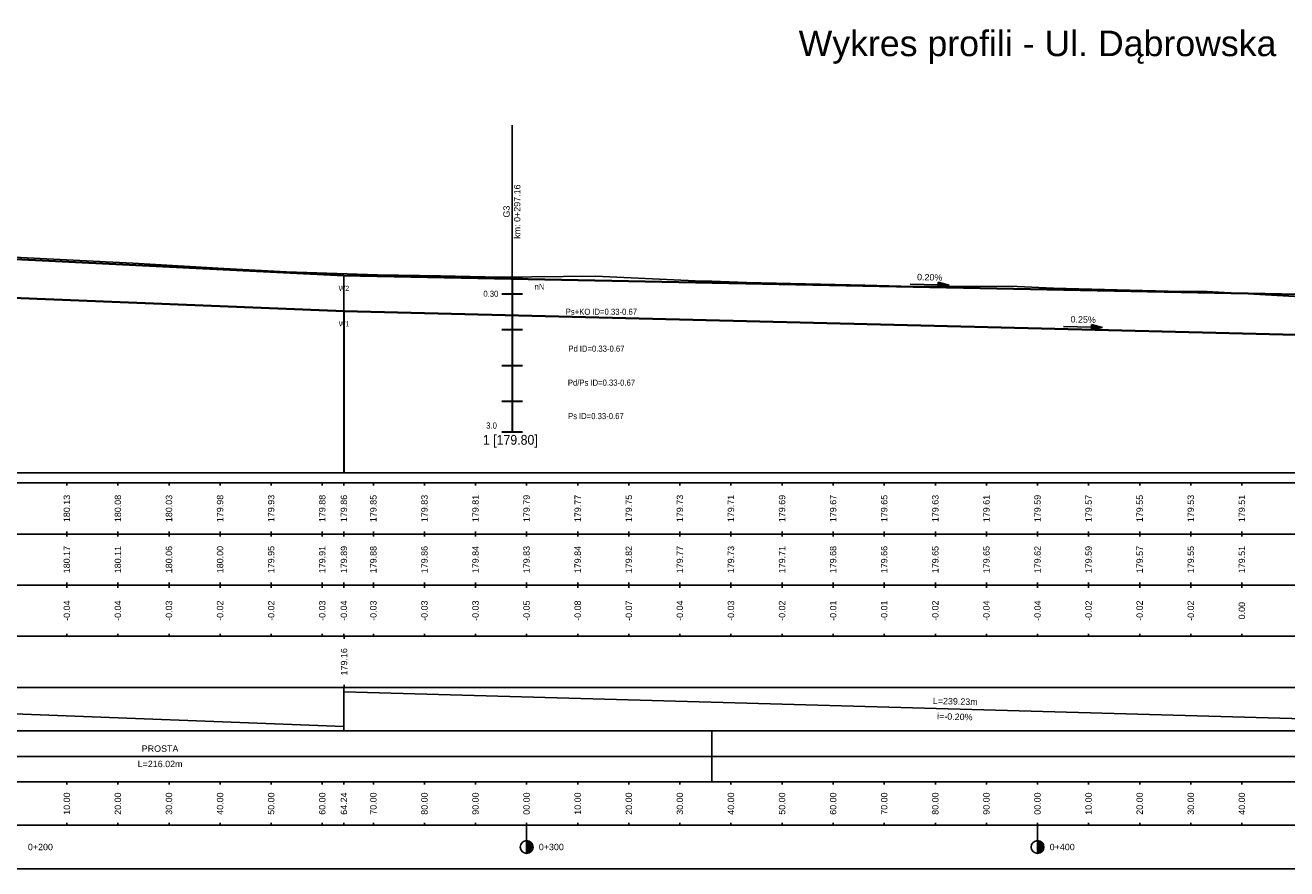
# Model space of a CAD drawing. Header units: metres. Extents: x 7432654 to 7433579, y 5709955 to 5710120.
# Tile 2 of 4: x 7432901 to 7433148, y 5709955 to 5710120. Entities that reach past the tile are written whole.
import ezdxf

# ---------------------------------------------------------------- set-up
doc = ezdxf.new("R2010")
doc.units = ezdxf.units.M
doc.layers.add('_KN_C-GEOLOGIA', color=34, linetype='Continuous', lineweight=30)
for name, color, linetype in [('C-DROGI-PROFILE', 7, 'Continuous'), ('C-DROGI-PROFILE-ETYKIETY', 7, 'Continuous'), ('C-DROGI-PROFILE-WIDOKI', 7, 'Continuous'), ('C-DROGI-PROFILE-WIDOKI-ETYKIETY', 7, 'Continuous')]:
    doc.layers.add(name, color=color, linetype=linetype)
doc.styles.add('GA5-ATR-TEXT', font='arial.ttf', dxfattribs={"width": 0.9})
doc.styles.get("Standard").update_dxf_attribs({"font": 'arial.ttf'})
doc.styles.add('Styl Arial', font='arial.ttf', dxfattribs={"height": 1})

# ---------------------------------------------------------------- blocks, each defined once
blk = doc.blocks.new('kilometraz')
at = {"linetype": 'ByBlock', "lineweight": -2}
blk.add_hatch(color=0, dxfattribs=at).paths.add_polyline_path([(0, -0.5, 0.414214), (0.5, 0, 0.414214), (0, 0.5)])
at = {"color": 0, "linetype": 'ByBlock', "lineweight": -2}
blk.add_line((0, 0.5), (0, -0.5), dxfattribs=at)
blk.add_circle((0, 0), 0.5, dxfattribs=at)
blk = doc.blocks.new('strzalka_poziom_2')
blk.add_hatch(color=256).paths.add_polyline_path([(1, 0.091), (1, -0.091), (1.391, 0)])
blk.add_line((1, 0.091), (1, -0.091))
for points in [[(0, 0), (1, 0)], [(1.391, 0), (1, 0.091)], [(1.391, 0), (1, -0.091)]]:
    blk.add_lwpolyline(points)

msp = doc.modelspace()

# ---------------------------------------------------------------- linework, layer by layer
at = {"layer": '_KN_C-GEOLOGIA'}
for p, q in [((7432994.013, 5710070.272), (7432998.013, 5710070.272)), ((7432996.013, 5710070.272), (7432996.013, 5710040.272)), ((7432994.013, 5710067.272), (7432998.013, 5710067.272)), ((7432994.013, 5710060.272), (7432998.013, 5710060.272)), ((7432994.013, 5710053.272), (7432998.013, 5710053.272)), ((7432994.013, 5710046.272), (7432998.013, 5710046.272)), ((7432994.013, 5710040.272), (7432998.013, 5710040.272))]:
    msp.add_line(p, q, dxfattribs=at)
at = {"layer": 'C-DROGI-PROFILE', "color": 1, "linetype": 'Continuous', "lineweight": 35, "flags": 128}
msp.add_lwpolyline([(7432709.134, 5710075.325), (7432762.185, 5710079.296), (7432765.744, 5710079.531), (7432769.303, 5710079.702), (7432772.862, 5710079.81), (7432776.421, 5710079.855), (7432779.98, 5710079.836), (7432783.539, 5710079.754), (7432787.099, 5710079.609), (7432963.089, 5710070.859), (7433202.324, 5710066.074), (7433270.368, 5710064.032), (7433338.69, 5710065.376), (7433432.443, 5710063.466), (7433474.368, 5710064.935), (7433489.455, 5710063.879), (7433491.613, 5710063.869)], dxfattribs=at)
at = {"layer": 'C-DROGI-PROFILE', "color": 94, "linetype": 'Continuous', "lineweight": -3, "flags": 128}
msp.add_lwpolyline([(7432892, 5710074.788), (7432910.08, 5710073.884), (7432921.796, 5710073.251), (7432939.58, 5710072.239), (7432951.842, 5710071.557), (7432969.688, 5710071.018), (7432981.97, 5710070.772), (7432993.535, 5710070.543), (7433012.351, 5710070.759), (7433031.867, 5710069.839), (7433035.11, 5710069.73), (7433041.883, 5710069.496), (7433065.064, 5710068.942), (7433072.063, 5710068.791), (7433094.846, 5710068.701), (7433101.955, 5710068.353), (7433126.885, 5710067.734), (7433132.032, 5710067.756), (7433152.586, 5710066.557)], dxfattribs=at)
at = {"layer": 'C-DROGI-PROFILE', "color": 5, "linetype": 'Continuous', "lineweight": 35, "flags": 128}
msp.add_lwpolyline([(7432758.527, 5710072.089), (7432963.119, 5710063.906), (7433262.369, 5710056.425), (7433443.995, 5710056.425)], dxfattribs=at)
at = {"layer": 'C-DROGI-PROFILE-ETYKIETY', "color": 7, "linetype": 'Continuous', "lineweight": -3}
for p, q in [((7432996.013, 5710070.272), (7432996.013, 5710100.272)), ((7432963.089, 5710070.859), (7432963.089, 5710032.272)), ((7432963.119, 5710063.906), (7432963.119, 5710032.272))]:
    msp.add_line(p, q, dxfattribs=at)
at = {"layer": 'C-DROGI-PROFILE-WIDOKI', "color": 7, "linetype": 'Continuous', "lineweight": -3}
for p, q in [((7432698.35, 5710032.272), (7433498.85, 5710032.272)), ((7432908.85, 5710030.272), (7432908.85, 5710029.772)), ((7432918.85, 5710030.272), (7432918.85, 5710029.772)), ((7432928.85, 5710030.272), (7432928.85, 5710029.772)), ((7432938.85, 5710030.272), (7432938.85, 5710029.772)), ((7432948.85, 5710030.272), (7432948.85, 5710029.772)), ((7432958.85, 5710030.272), (7432958.85, 5710029.772)), ((7432968.85, 5710030.272), (7432968.85, 5710029.772)), ((7432978.85, 5710030.272), (7432978.85, 5710029.772)), ((7432988.85, 5710030.272), (7432988.85, 5710029.772)), ((7432998.85, 5710030.272), (7432998.85, 5710029.772)), ((7433008.85, 5710030.272), (7433008.85, 5710029.772)), ((7433018.85, 5710030.272), (7433018.85, 5710029.772)), ((7433028.85, 5710030.272), (7433028.85, 5710029.772)), ((7433038.85, 5710030.272), (7433038.85, 5710029.772)), ((7433048.85, 5710030.272), (7433048.85, 5710029.772)), ((7433058.85, 5710030.272), (7433058.85, 5710029.772)), ((7433068.85, 5710030.272), (7433068.85, 5710029.772)), ((7433078.85, 5710030.272), (7433078.85, 5710029.772)), ((7433088.85, 5710030.272), (7433088.85, 5710029.772)), ((7433098.85, 5710030.272), (7433098.85, 5710029.772)), ((7433108.85, 5710030.272), (7433108.85, 5710029.772)), ((7433118.85, 5710030.272), (7433118.85, 5710029.772)), ((7433128.85, 5710030.272), (7433128.85, 5710029.772)), ((7433138.85, 5710030.272), (7433138.85, 5710029.772)), ((7432908.85, 5710020.272), (7432908.85, 5710020.772)), ((7432908.85, 5710020.272), (7432908.85, 5710019.772)), ((7432918.85, 5710020.272), (7432918.85, 5710020.772)), ((7432918.85, 5710020.272), (7432918.85, 5710019.772)), ((7432928.85, 5710020.272), (7432928.85, 5710020.772)), ((7432928.85, 5710020.272), (7432928.85, 5710019.772)), ((7432938.85, 5710020.272), (7432938.85, 5710020.772)), ((7432938.85, 5710020.272), (7432938.85, 5710019.772)), ((7432948.85, 5710020.272), (7432948.85, 5710020.772)), ((7432948.85, 5710020.272), (7432948.85, 5710019.772)), ((7432958.85, 5710020.272), (7432958.85, 5710020.772)), ((7432958.85, 5710020.272), (7432958.85, 5710019.772)), ((7432968.85, 5710020.272), (7432968.85, 5710020.772)), ((7432968.85, 5710020.272), (7432968.85, 5710019.772)), ((7432978.85, 5710020.272), (7432978.85, 5710020.772)), ((7432978.85, 5710020.272), (7432978.85, 5710019.772)), ((7432988.85, 5710020.272), (7432988.85, 5710020.772)), ((7432988.85, 5710020.272), (7432988.85, 5710019.772)), ((7432998.85, 5710020.272), (7432998.85, 5710020.772)), ((7432998.85, 5710020.272), (7432998.85, 5710019.772)), ((7433008.85, 5710020.272), (7433008.85, 5710020.772)), ((7433008.85, 5710020.272), (7433008.85, 5710019.772)), ((7433018.85, 5710020.272), (7433018.85, 5710020.772)), ((7433018.85, 5710020.272), (7433018.85, 5710019.772)), ((7433028.85, 5710020.272), (7433028.85, 5710020.772)), ((7433028.85, 5710020.272), (7433028.85, 5710019.772)), ((7433038.85, 5710020.272), (7433038.85, 5710020.772)), ((7433038.85, 5710020.272), (7433038.85, 5710019.772)), ((7433048.85, 5710020.272), (7433048.85, 5710020.772)), ((7433048.85, 5710020.272), (7433048.85, 5710019.772)), ((7433058.85, 5710020.272), (7433058.85, 5710020.772)), ((7433058.85, 5710020.272), (7433058.85, 5710019.772)), ((7433068.85, 5710020.272), (7433068.85, 5710020.772)), ((7433068.85, 5710020.272), (7433068.85, 5710019.772)), ((7433078.85, 5710020.272), (7433078.85, 5710020.772)), ((7433078.85, 5710020.272), (7433078.85, 5710019.772)), ((7433088.85, 5710020.272), (7433088.85, 5710020.772)), ((7433088.85, 5710020.272), (7433088.85, 5710019.772)), ((7433098.85, 5710020.272), (7433098.85, 5710020.772)), ((7433098.85, 5710020.272), (7433098.85, 5710019.772)), ((7433108.85, 5710020.272), (7433108.85, 5710020.772)), ((7433108.85, 5710020.272), (7433108.85, 5710019.772)), ((7433118.85, 5710020.272), (7433118.85, 5710020.772)), ((7433118.85, 5710020.272), (7433118.85, 5710019.772)), ((7433128.85, 5710020.272), (7433128.85, 5710020.772)), ((7433128.85, 5710020.272), (7433128.85, 5710019.772)), ((7433138.85, 5710020.272), (7433138.85, 5710020.772)), ((7433138.85, 5710020.272), (7433138.85, 5710019.772)), ((7432908.85, 5710010.272), (7432908.85, 5710010.772)), ((7432908.85, 5710010.272), (7432908.85, 5710009.772)), ((7432918.85, 5710010.272), (7432918.85, 5710010.772)), ((7432918.85, 5710010.272), (7432918.85, 5710009.772)), ((7432928.85, 5710010.272), (7432928.85, 5710010.772)), ((7432928.85, 5710010.272), (7432928.85, 5710009.772)), ((7432938.85, 5710010.272), (7432938.85, 5710010.772)), ((7432938.85, 5710010.272), (7432938.85, 5710009.772)), ((7432948.85, 5710010.272), (7432948.85, 5710010.772)), ((7432948.85, 5710010.272), (7432948.85, 5710009.772)), ((7432958.85, 5710010.272), (7432958.85, 5710010.772)), ((7432958.85, 5710010.272), (7432958.85, 5710009.772)), ((7432968.85, 5710010.272), (7432968.85, 5710010.772)), ((7432968.85, 5710010.272), (7432968.85, 5710009.772)), ((7432978.85, 5710010.272), (7432978.85, 5710010.772)), ((7432978.85, 5710010.272), (7432978.85, 5710009.772)), ((7432988.85, 5710010.272), (7432988.85, 5710010.772)), ((7432988.85, 5710010.272), (7432988.85, 5710009.772)), ((7432998.85, 5710010.272), (7432998.85, 5710010.772)), ((7432998.85, 5710010.272), (7432998.85, 5710009.772)), ((7433008.85, 5710010.272), (7433008.85, 5710010.772)), ((7433008.85, 5710010.272), (7433008.85, 5710009.772)), ((7433018.85, 5710010.272), (7433018.85, 5710010.772)), ((7433018.85, 5710010.272), (7433018.85, 5710009.772)), ((7433028.85, 5710010.272), (7433028.85, 5710010.772)), ((7433028.85, 5710010.272), (7433028.85, 5710009.772)), ((7433038.85, 5710010.272), (7433038.85, 5710010.772)), ((7433038.85, 5710010.272), (7433038.85, 5710009.772)), ((7433048.85, 5710010.272), (7433048.85, 5710010.772)), ((7433048.85, 5710010.272), (7433048.85, 5710009.772)), ((7433058.85, 5710010.272), (7433058.85, 5710010.772)), ((7433058.85, 5710010.272), (7433058.85, 5710009.772)), ((7433068.85, 5710010.272), (7433068.85, 5710010.772)), ((7433068.85, 5710010.272), (7433068.85, 5710009.772)), ((7433078.85, 5710010.272), (7433078.85, 5710010.772)), ((7433078.85, 5710010.272), (7433078.85, 5710009.772)), ((7433088.85, 5710010.272), (7433088.85, 5710010.772)), ((7433088.85, 5710010.272), (7433088.85, 5710009.772)), ((7433098.85, 5710010.272), (7433098.85, 5710010.772)), ((7433098.85, 5710010.272), (7433098.85, 5710009.772)), ((7433108.85, 5710010.272), (7433108.85, 5710010.772)), ((7433108.85, 5710010.272), (7433108.85, 5710009.772)), ((7433118.85, 5710010.272), (7433118.85, 5710010.772)), ((7433118.85, 5710010.272), (7433118.85, 5710009.772)), ((7433128.85, 5710010.272), (7433128.85, 5710010.772)), ((7433128.85, 5710010.272), (7433128.85, 5710009.772)), ((7433138.85, 5710010.272), (7433138.85, 5710010.772)), ((7433138.85, 5710010.272), (7433138.85, 5710009.772)), ((7432908.85, 5710000.272), (7432908.85, 5710000.772)), ((7432918.85, 5710000.272), (7432918.85, 5710000.772)), ((7432928.85, 5710000.272), (7432928.85, 5710000.772)), ((7432938.85, 5710000.272), (7432938.85, 5710000.772)), ((7432948.85, 5710000.272), (7432948.85, 5710000.772)), ((7432958.85, 5710000.272), (7432958.85, 5710000.772)), ((7432968.85, 5710000.272), (7432968.85, 5710000.772)), ((7432978.85, 5710000.272), (7432978.85, 5710000.772)), ((7432988.85, 5710000.272), (7432988.85, 5710000.772)), ((7432998.85, 5710000.272), (7432998.85, 5710000.772)), ((7433008.85, 5710000.272), (7433008.85, 5710000.772)), ((7433018.85, 5710000.272), (7433018.85, 5710000.772)), ((7433028.85, 5710000.272), (7433028.85, 5710000.772)), ((7433038.85, 5710000.272), (7433038.85, 5710000.772)), ((7433048.85, 5710000.272), (7433048.85, 5710000.772)), ((7433058.85, 5710000.272), (7433058.85, 5710000.772)), ((7433068.85, 5710000.272), (7433068.85, 5710000.772)), ((7433078.85, 5710000.272), (7433078.85, 5710000.772)), ((7433088.85, 5710000.272), (7433088.85, 5710000.772)), ((7433098.85, 5710000.272), (7433098.85, 5710000.772)), ((7433108.85, 5710000.272), (7433108.85, 5710000.772)), ((7433118.85, 5710000.272), (7433118.85, 5710000.772)), ((7433128.85, 5710000.272), (7433128.85, 5710000.772)), ((7433138.85, 5710000.272), (7433138.85, 5710000.772)), ((7432963.089, 5709981.772), (7432963.089, 5709990.272)), ((7433035.11, 5709971.772), (7433035.11, 5709981.772)), ((7432908.85, 5709971.772), (7432908.85, 5709971.272)), ((7432918.85, 5709971.772), (7432918.85, 5709971.272)), ((7432928.85, 5709971.772), (7432928.85, 5709971.272)), ((7432938.85, 5709971.772), (7432938.85, 5709971.272)), ((7432948.85, 5709971.772), (7432948.85, 5709971.272)), ((7432958.85, 5709971.772), (7432958.85, 5709971.272)), ((7432968.85, 5709971.772), (7432968.85, 5709971.272)), ((7432978.85, 5709971.772), (7432978.85, 5709971.272)), ((7432988.85, 5709971.772), (7432988.85, 5709971.272)), ((7432998.85, 5709971.772), (7432998.85, 5709971.272)), ((7433008.85, 5709971.772), (7433008.85, 5709971.272)), ((7433018.85, 5709971.772), (7433018.85, 5709971.272)), ((7433028.85, 5709971.772), (7433028.85, 5709971.272)), ((7433038.85, 5709971.772), (7433038.85, 5709971.272)), ((7433048.85, 5709971.772), (7433048.85, 5709971.272)), ((7433058.85, 5709971.772), (7433058.85, 5709971.272)), ((7433068.85, 5709971.772), (7433068.85, 5709971.272)), ((7433078.85, 5709971.772), (7433078.85, 5709971.272)), ((7433088.85, 5709971.772), (7433088.85, 5709971.272)), ((7433098.85, 5709971.772), (7433098.85, 5709971.272)), ((7433108.85, 5709971.772), (7433108.85, 5709971.272)), ((7433118.85, 5709971.772), (7433118.85, 5709971.272)), ((7433128.85, 5709971.772), (7433128.85, 5709971.272)), ((7433138.85, 5709971.772), (7433138.85, 5709971.272)), ((7432908.85, 5709963.272), (7432908.85, 5709963.772)), ((7432918.85, 5709963.272), (7432918.85, 5709963.772)), ((7432928.85, 5709963.272), (7432928.85, 5709963.772)), ((7432938.85, 5709963.272), (7432938.85, 5709963.772)), ((7432948.85, 5709963.272), (7432948.85, 5709963.772)), ((7432958.85, 5709963.272), (7432958.85, 5709963.772)), ((7432968.85, 5709963.272), (7432968.85, 5709963.772)), ((7432978.85, 5709963.272), (7432978.85, 5709963.772)), ((7432988.85, 5709963.272), (7432988.85, 5709963.772)), ((7432998.85, 5709963.272), (7432998.85, 5709963.772)), ((7433008.85, 5709963.272), (7433008.85, 5709963.772)), ((7433018.85, 5709963.272), (7433018.85, 5709963.772)), ((7433028.85, 5709963.272), (7433028.85, 5709963.772)), ((7433038.85, 5709963.272), (7433038.85, 5709963.772)), ((7433048.85, 5709963.272), (7433048.85, 5709963.772)), ((7433058.85, 5709963.272), (7433058.85, 5709963.772)), ((7433068.85, 5709963.272), (7433068.85, 5709963.772)), ((7433078.85, 5709963.272), (7433078.85, 5709963.772)), ((7433088.85, 5709963.272), (7433088.85, 5709963.772)), ((7433098.85, 5709963.272), (7433098.85, 5709963.772)), ((7433108.85, 5709963.272), (7433108.85, 5709963.772)), ((7433118.85, 5709963.272), (7433118.85, 5709963.772)), ((7433128.85, 5709963.272), (7433128.85, 5709963.772)), ((7433138.85, 5709963.272), (7433138.85, 5709963.772)), ((7432998.85, 5709963.272), (7432998.85, 5709958.272)), ((7433098.85, 5709963.272), (7433098.85, 5709958.272))]:
    msp.add_line(p, q, dxfattribs=at)
at = {"layer": 'C-DROGI-PROFILE-WIDOKI', "color": 1, "linetype": 'Continuous', "lineweight": -3}
for p, q in [((7432963.089, 5710030.272), (7432963.089, 5710029.772)), ((7432963.089, 5710020.272), (7432963.089, 5710020.772)), ((7432963.089, 5710020.272), (7432963.089, 5710019.772)), ((7432963.089, 5710010.272), (7432963.089, 5710010.772)), ((7432963.089, 5710010.272), (7432963.089, 5710009.772)), ((7432963.089, 5710000.272), (7432963.089, 5710000.772)), ((7432963.119, 5710000.272), (7432963.119, 5709999.772)), ((7432963.119, 5709990.272), (7432963.119, 5709990.772)), ((7432963.089, 5709971.772), (7432963.089, 5709971.272)), ((7432963.089, 5709963.272), (7432963.089, 5709963.772))]:
    msp.add_line(p, q, dxfattribs=at)
at = {"layer": 'C-DROGI-PROFILE-WIDOKI', "color": 6, "linetype": 'Continuous', "lineweight": -3}
for p, q in [((7432787.099, 5709989.422), (7432963.089, 5709982.622)), ((7432963.089, 5709989.422), (7433202.324, 5709982.622)), ((7432819.087, 5709976.772), (7433498.85, 5709976.772))]:
    msp.add_line(p, q, dxfattribs=at)
at = {"layer": 'C-DROGI-PROFILE-WIDOKI', "color": 7, "linetype": 'Continuous', "lineweight": -3}
for points in [[(7432698.85, 5710020.272), (7433498.85, 5710020.272), (7433498.85, 5710030.272), (7432698.85, 5710030.272)], [(7432698.85, 5710010.272), (7433498.85, 5710010.272), (7433498.85, 5710020.272), (7432698.85, 5710020.272)], [(7432698.85, 5710000.272), (7433498.85, 5710000.272), (7433498.85, 5710010.272), (7432698.85, 5710010.272)], [(7432698.85, 5709990.272), (7433498.85, 5709990.272), (7433498.85, 5710000.272), (7432698.85, 5710000.272)], [(7432698.85, 5709981.772), (7433498.85, 5709981.772), (7433498.85, 5709990.272), (7432698.85, 5709990.272)], [(7432698.85, 5709971.772), (7433498.85, 5709971.772), (7433498.85, 5709981.772), (7432698.85, 5709981.772)], [(7432698.85, 5709963.272), (7433498.85, 5709963.272), (7433498.85, 5709971.772), (7432698.85, 5709971.772)], [(7432698.85, 5709954.772), (7433498.85, 5709954.772), (7433498.85, 5709963.272), (7432698.85, 5709963.272)]]:
    msp.add_3dface(points, dxfattribs=at)

# ---------------------------------------------------------------- block references
at = {"layer": 'C-DROGI-PROFILE-ETYKIETY', "color": 7, "linetype": 'Continuous', "lineweight": -3, "xscale": 5.476738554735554, "yscale": 5.476738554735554, "zscale": 5.476738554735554}
for p, rotation in [((7433073.91, 5710069.142), 358.8542371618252), ((7433103.951, 5710060.885), 358.5679038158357)]:
    msp.add_blockref('strzalka_poziom_2', p, dxfattribs=dict(at, rotation=rotation))
at = {"layer": 'C-DROGI-PROFILE-WIDOKI-ETYKIETY', "color": 7, "linetype": 'Continuous', "lineweight": -3, "xscale": 2.5, "yscale": 2.5, "zscale": 2.5}
for p in [(7432998.85, 5709959.022), (7433098.85, 5709959.022)]:
    msp.add_blockref('kilometraz', p, dxfattribs=at)

# ---------------------------------------------------------------- texts
at = {"layer": '_KN_C-GEOLOGIA', "style": 'GA5-ATR-TEXT', "width": 0.9}
for s, p in [('0.30', (7432990.379, 5710066.692)), ('3.0', (7432990.931, 5710040.901))]:
    msp.add_text(s, height=1.1995, dxfattribs=at).set_placement(p)
at = {"layer": '_KN_C-GEOLOGIA', "attachment_point": 5, "style": 'GA5-ATR-TEXT'}
for s, heights, insert, char_height in [('nN', [1.573], (7433001.371, 5710068.686), 1.2), ('\\pt40.8;Ps+KO{\\Fgreekc|c238;\\H0.83333x; }ID=0.33-0.67\\P', [0], (7433013.485, 5710063.76), 1.2), ('\\pt40.8;Pd{\\Fgreekc|c238;\\H0.83333x; }ID=0.33-0.67\\P', [0], (7433012.515, 5710056.541), 1.2), ('\\pt40.8;Pd/Ps{\\Fgreekc|c238;\\H0.83333x; }ID=0.33-0.67\\P', [0], (7433013.502, 5710049.892), 1.2), ('\\pt40.8;Ps{\\Fgreekc|c238;\\H0.83333x; }ID=0.33-0.67\\P', [0], (7433012.41, 5710043.349), 1.2), ('1 [179.80]', [0], (7432995.661, 5710038.417), 1.92)]:
    msp.add_mtext_dynamic_manual_height_columns(s, width=55.99764, gutter_width=10, heights=heights, dxfattribs=dict(at, insert=insert, char_height=char_height))
at = {"layer": 'C-DROGI-PROFILE-ETYKIETY', "color": 7, "linetype": 'Continuous', "lineweight": -3, "insert": (7432997.638, 5710083.364), "char_height": 1.25, "attachment_point": 8, "rotation": 90, "style": 'Styl Arial'}
msp.add_mtext('G3\\Pkm: 0+297.16', dxfattribs=at)
at = {"layer": 'C-DROGI-PROFILE-ETYKIETY', "color": 7, "linetype": 'Continuous', "lineweight": -3, "char_height": 1.25, "attachment_point": 8}
for s, insert, rotation in [('0.20%', (7433077.733, 5710069.878), 358.85424), ('0.25%', (7433107.778, 5710061.602), 358.5679)]:
    msp.add_mtext(s, dxfattribs=dict(at, insert=insert, rotation=rotation))
at = {"layer": 'C-DROGI-PROFILE-ETYKIETY', "color": 7, "linetype": 'Continuous', "lineweight": -3, "char_height": 1, "attachment_point": 5}
for s, insert in [('W2', (7432963.089, 5710068.359)), ('W1', (7432963.119, 5710061.406))]:
    msp.add_mtext(s, dxfattribs=dict(at, insert=insert))
at = {"layer": 'C-DROGI-PROFILE-WIDOKI', "color": 7, "linetype": 'Continuous', "lineweight": -3, "insert": (7433098.85, 5710112.272), "char_height": 5, "attachment_point": 8}
msp.add_mtext('Wykres profili - Ul. Dąbrowska', dxfattribs=at)
at = {"layer": 'C-DROGI-PROFILE-WIDOKI-ETYKIETY', "color": 7, "linetype": 'Continuous', "lineweight": -3, "char_height": 1.25, "attachment_point": 5}
for s, insert, rotation in [('180.13', (7432908.85, 5710025.272), 90), ('180.08', (7432918.85, 5710025.272), 90), ('180.03', (7432928.85, 5710025.272), 90), ('179.98', (7432938.85, 5710025.272), 90), ('179.93', (7432948.85, 5710025.272), 90), ('179.88', (7432958.85, 5710025.272), 90), ('179.86', (7432963.089, 5710025.272), 90), ('179.85', (7432968.85, 5710025.272), 90), ('179.83', (7432978.85, 5710025.272), 90), ('179.81', (7432988.85, 5710025.272), 90), ('179.79', (7432998.85, 5710025.272), 90), ('179.77', (7433008.85, 5710025.272), 90), ('179.75', (7433018.85, 5710025.272), 90), ('179.73', (7433028.85, 5710025.272), 90), ('179.71', (7433038.85, 5710025.272), 90), ('179.69', (7433048.85, 5710025.272), 90), ('179.67', (7433058.85, 5710025.272), 90), ('179.65', (7433068.85, 5710025.272), 90), ('179.63', (7433078.85, 5710025.272), 90), ('179.61', (7433088.85, 5710025.272), 90), ('179.59', (7433098.85, 5710025.272), 90), ('179.57', (7433108.85, 5710025.272), 90), ('179.55', (7433118.85, 5710025.272), 90), ('179.53', (7433128.85, 5710025.272), 90), ('179.51', (7433138.85, 5710025.272), 90), ('180.17', (7432908.85, 5710015.272), 90), ('180.11', (7432918.85, 5710015.272), 90), ('180.06', (7432928.85, 5710015.272), 90), ('180.00', (7432938.85, 5710015.272), 90), ('179.95', (7432948.85, 5710015.272), 90), ('179.91', (7432958.85, 5710015.272), 90), ('179.89', (7432963.089, 5710015.272), 90), ('179.88', (7432968.85, 5710015.272), 90), ('179.86', (7432978.85, 5710015.272), 90), ('179.84', (7432988.85, 5710015.272), 90), ('179.83', (7432998.85, 5710015.272), 90), ('179.84', (7433008.85, 5710015.272), 90), ('179.82', (7433018.85, 5710015.272), 90), ('179.77', (7433028.85, 5710015.272), 90), ('179.73', (7433038.85, 5710015.272), 90), ('179.71', (7433048.85, 5710015.272), 90), ('179.68', (7433058.85, 5710015.272), 90), ('179.66', (7433068.85, 5710015.272), 90), ('179.65', (7433078.85, 5710015.272), 90), ('179.65', (7433088.85, 5710015.272), 90), ('179.62', (7433098.85, 5710015.272), 90), ('179.59', (7433108.85, 5710015.272), 90), ('179.57', (7433118.85, 5710015.272), 90), ('179.55', (7433128.85, 5710015.272), 90), ('179.51', (7433138.85, 5710015.272), 90), ('-0.04', (7432908.85, 5710005.272), 90), ('-0.04', (7432918.85, 5710005.272), 90), ('-0.03', (7432928.85, 5710005.272), 90), ('-0.02', (7432938.85, 5710005.272), 90), ('-0.02', (7432948.85, 5710005.272), 90), ('-0.03', (7432958.85, 5710005.272), 90), ('-0.04', (7432963.089, 5710005.272), 90), ('-0.03', (7432968.85, 5710005.272), 90), ('-0.03', (7432978.85, 5710005.272), 90), ('-0.03', (7432988.85, 5710005.272), 90), ('-0.05', (7432998.85, 5710005.272), 90), ('-0.08', (7433008.85, 5710005.272), 90), ('-0.07', (7433018.85, 5710005.272), 90), ('-0.04', (7433028.85, 5710005.272), 90), ('-0.03', (7433038.85, 5710005.272), 90), ('-0.02', (7433048.85, 5710005.272), 90), ('-0.01', (7433058.85, 5710005.272), 90), ('-0.01', (7433068.85, 5710005.272), 90), ('-0.02', (7433078.85, 5710005.272), 90), ('-0.04', (7433088.85, 5710005.272), 90), ('-0.04', (7433098.85, 5710005.272), 90), ('-0.02', (7433108.85, 5710005.272), 90), ('-0.02', (7433118.85, 5710005.272), 90), ('-0.02', (7433128.85, 5710005.272), 90), ('0.00', (7433138.85, 5710005.272), 90), ('179.16', (7432963.119, 5709995.272), 90), ('L=239.23m', (7433082.749, 5709987.521), 358.37187), ('i=-0.20%', (7433082.664, 5709984.523), 358.37187), ('10.00', (7432908.85, 5709967.522), 90), ('20.00', (7432918.85, 5709967.522), 90), ('30.00', (7432928.85, 5709967.522), 90), ('40.00', (7432938.85, 5709967.522), 90), ('50.00', (7432948.85, 5709967.522), 90), ('60.00', (7432958.85, 5709967.522), 90), ('64.24', (7432963.089, 5709967.522), 90), ('70.00', (7432968.85, 5709967.522), 90), ('80.00', (7432978.85, 5709967.522), 90), ('90.00', (7432988.85, 5709967.522), 90), ('00.00', (7432998.85, 5709967.522), 90), ('10.00', (7433008.85, 5709967.522), 90), ('20.00', (7433018.85, 5709967.522), 90), ('30.00', (7433028.85, 5709967.522), 90), ('40.00', (7433038.85, 5709967.522), 90), ('50.00', (7433048.85, 5709967.522), 90), ('60.00', (7433058.85, 5709967.522), 90), ('70.00', (7433068.85, 5709967.522), 90), ('80.00', (7433078.85, 5709967.522), 90), ('90.00', (7433088.85, 5709967.522), 90), ('00.00', (7433098.85, 5709967.522), 90), ('10.00', (7433108.85, 5709967.522), 90), ('20.00', (7433118.85, 5709967.522), 90), ('30.00', (7433128.85, 5709967.522), 90), ('40.00', (7433138.85, 5709967.522), 90)]:
    msp.add_mtext(s, dxfattribs=dict(at, insert=insert, rotation=rotation))
at = {"layer": 'C-DROGI-PROFILE-WIDOKI-ETYKIETY', "color": 7, "linetype": 'Continuous', "lineweight": -3, "char_height": 1.25}
for s, insert, attachment_point in [('PROSTA', (7432927.099, 5709978.272), 5), ('L=216.02m', (7432927.099, 5709975.272), 5), ('0+200', (7432901.225, 5709959.022), 4), ('0+300', (7433001.225, 5709959.022), 4), ('0+400', (7433101.225, 5709959.022), 4)]:
    msp.add_mtext(s, dxfattribs=dict(at, insert=insert, attachment_point=attachment_point))

doc.saveas('drawing.dxf')
